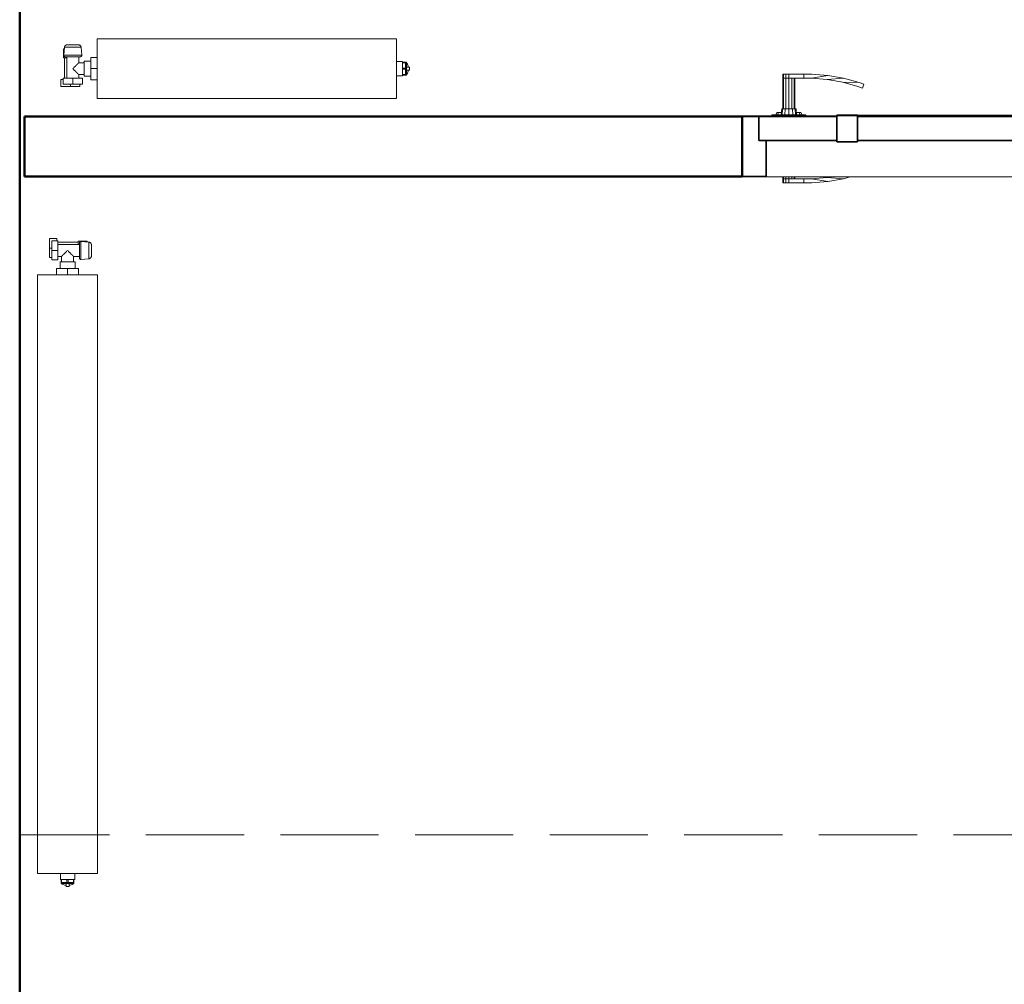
# Model space of a CAD drawing. Header units: millimetres. Extents: x 26623 to 48924, y 4737 to 39091.
# Tile 56 of 89: x 34063 to 35709, y 33718 to 35329. Entities that reach past the tile are written whole.
import ezdxf

# ---------------------------------------------------------------- set-up
doc = ezdxf.new("R2010")
doc.units = ezdxf.units.MM
doc.linetypes.add('ADSK_Скрыто', pattern=[300, 150, -150])
doc.linetypes.add('ADSK_Штриховая_ш3 п1_5', pattern=[225, 150, -75])
for name, color, linetype, lineweight in [('A-DETL-____-HDLN', 90, 'ADSK_Скрыто', 9), ('A-DETL-____-MBND', 5, 'ADSK_Штриховая_ш3 п1_5', 20), ('A-DOOR-____-MCUT', 31, 'Continuous', 35), ('A-DOOR-____-OTLN', 31, 'Continuous', 20), ('A-GENM-____-MCUT', 13, 'Continuous', 50), ('A-GENM-____-OTLN', 13, 'Continuous', 20), ('A-PART-____-OTLN', 2, 'Continuous', 20), ('A-WALL-____-MCUT', 113, 'Continuous', 50), ('A-WALL-____-OTLN', 113, 'Continuous', 20), ('M-EQPM-____-OTLN', 50, 'Continuous', 20), ('S-BEAM-____-OTLN', 12, 'Continuous', 20)]:
    doc.layers.add(name, color=color, linetype=linetype, lineweight=lineweight)

# ---------------------------------------------------------------- blocks, each defined once
blk = doc.blocks.new('Прямая форма - V line-611900-В_Этаж 03_Водопровод')
at = {"layer": 'A-DETL-____-MBND', "color": 253}
blk.add_line((150, 4604), (150, 6540), dxfattribs=at)
blk = doc.blocks.new('Прямая форма - BMR - 002-611901-В_Этаж 03_Водопровод')
blk.add_blockref('Прямая форма - V line-611900-В_Этаж 03_Водопровод', (0, 0))
blk = doc.blocks.new('Прямая форма - V line-612541-В_Этаж 03_Водопровод')
at = {"layer": 'A-WALL-____-MCUT', "color": 9}
blk.add_line((400, 0), (7702.2, 0), dxfattribs=at)
blk = doc.blocks.new('Прямая форма - SW - 019-612542-В_Этаж 03_Водопровод')
blk.add_blockref('Прямая форма - V line-612541-В_Этаж 03_Водопровод', (0, 0))
blk = doc.blocks.new('Прямая форма - V line-612839-В_Этаж 03_Водопровод')
at = {"layer": 'A-WALL-____-MCUT', "color": 9}
for p, q in [((2170, 0), (970.3, 0)), ((970.3, 0), (970.3, -100)), ((2170, -100), (2170, 0)), ((970.3, -100), (2170, -100))]:
    blk.add_line(p, q, dxfattribs=at)
blk = doc.blocks.new('Прямая форма - SW - 017-612840-В_Этаж 03_Водопровод')
blk.add_blockref('Прямая форма - V line-612839-В_Этаж 03_Водопровод', (0, 0))
blk = doc.blocks.new('Family - კარ1-612842-В_Этаж 03_Водопровод')
at = {"layer": 'A-GENM-____-MCUT', "lineweight": 9}
for p, q in [((400, 1), (-400, 1)), ((-400, 1), (-400, -101)), ((400, -101), (400, 1)), ((-400, -101), (400, -101))]:
    blk.add_line(p, q, dxfattribs=at)
blk = doc.blocks.new('Прямая форма - V line-608997-В_Этаж 03_Водопровод')
at = {"layer": 'A-DOOR-____-MCUT', "color": 53}
for p, q in [((-372, 0), (-400, 0)), ((-400, 0), (-400, -100)), ((-372, -40), (-372, 0)), ((-242, 0), (-372, 0)), ((-372, 0), (-372, -40)), ((-207, 2.5), (-242, 2.5)), ((-242, 2.5), (-242, -42.5)), ((-242, -40), (-242, 0)), ((-207, -42.5), (-207, 2.5)), ((207, 0), (-207, 0)), ((-207, 0), (-207, -40)), ((242, 2.5), (207, 2.5)), ((207, 2.5), (207, -42.5)), ((207, -40), (207, 0)), ((242, -42.5), (242, 2.5)), ((372, 0), (242, 0)), ((242, 0), (242, -40)), ((372, -40), (372, 0)), ((400, 0), (372, 0)), ((372, 0), (372, -40)), ((400, -100), (400, 0)), ((-360, -40), (-372, -40)), ((-372, -40), (-242, -40)), ((-360, -100), (-360, -40)), ((-242, -42.5), (-207, -42.5)), ((-207, -40), (207, -40)), ((207, -42.5), (242, -42.5)), ((242, -40), (372, -40)), ((372, -40), (360, -40)), ((360, -40), (360, -100)), ((-400, -100), (-360, -100)), ((360, -100), (400, -100))]:
    blk.add_line(p, q, dxfattribs=at)
at = {"layer": 'A-DOOR-____-OTLN', "color": 253}
for p, q in [((-332, 71), (-330.7, 71)), ((-332, 71), (-332, 64)), ((-330.7, 71), (-327, 71)), ((-330.7, 71), (-330.7, 64)), ((-327, 71), (-322, 71)), ((-327, 71), (-327, 64)), ((-322, 71), (-297, 71)), ((-322, 71), (-322, 64)), ((-297, 71), (-297, 64)), ((-283.6, 71), (-297, 71)), ((-297, 71), (-297, 64)), ((-283.9, 64), (-256.9, 68.7)), ((-256.9, 68.7), (-283.6, 71)), ((-230.5, 64), (-256.9, 68.7)), ((-332, 64), (-330.7, 64)), ((-332, 64), (-332, 13)), ((-330.7, 64), (-332, 64)), ((-330.7, 64), (-327, 64)), ((-330.7, 64), (-330.7, 13)), ((-327, 64), (-330.7, 64)), ((-327, 64), (-322, 64)), ((-327, 64), (-327, 13)), ((-322, 64), (-327, 64)), ((-322, 64), (-322, 13)), ((-297, 64), (-322, 64)), ((-317, 13), (-317, 64)), ((-313.3, 13), (-313.3, 64)), ((-312, 64), (-312, 13)), ((-297, 64), (-283.9, 64)), ((-257.8, 61.7), (-283.9, 64)), ((-257.8, 61.7), (-230.5, 64)), ((-232, 57.2), (-257.8, 61.7)), ((-206.7, 50.4), (-232, 57.2)), ((-204.6, 57.1), (-232, 57.2)), ((-230.5, 64), (-204.6, 57.1)), ((-198.8, 47.5), (-206.7, 50.4)), ((-204.6, 57.1), (-196.5, 54.1)), ((-196.5, 54.1), (-198.8, 47.5)), ((-293.5, 3), (-350.5, 3)), ((-350.5, 3), (-350.5, 1)), ((-344, 3), (-342, 7)), ((-342, 7), (-339.3, 7)), ((-341.1, 3), (-339.3, 7)), ((-339.3, 7), (-334.6, 7)), ((-335, 3), (-334, 13)), ((-334, 13), (-332.4, 13)), ((-333.3, 3), (-332.4, 13)), ((-332.4, 13), (-328, 13)), ((-328.5, 3), (-328, 13)), ((-328, 13), (-322, 13)), ((-322, 13), (-316, 13)), ((-322, 3), (-322, 13)), ((-316, 13), (-311.6, 13)), ((-315.5, 3), (-316, 13)), ((-311.6, 13), (-310, 13)), ((-311.6, 13), (-310.7, 3)), ((-310, 13), (-309, 3)), ((-309.4, 7), (-304.7, 7)), ((-304.7, 7), (-302, 7)), ((-304.7, 7), (-302.9, 3)), ((-302, 7), (-300, 3)), ((-293.5, 1), (-293.5, 3)), ((-207, 2.5), (-203.6, 2.5)), ((-203.6, 2.5), (-200.3, 2.5)), ((-203.6, 2.5), (-203.6, 1)), ((-200.3, 2.5), (-197, 2.5)), ((-200.3, 2.5), (-200.3, 1)), ((-197, 2.5), (-193.9, 2.5)), ((-197, 2.5), (-197, 1)), ((-193.9, 2.5), (-190.9, 2.5)), ((-193.9, 2.5), (-193.9, 1)), ((-190.9, 2.5), (-188, 2.5)), ((-190.9, 2.5), (-190.9, 1)), ((-188, 2.5), (-185.3, 2.5)), ((-188, 2.5), (-188, 1)), ((-185.3, 2.5), (-182.7, 2.5)), ((-185.3, 2.5), (-185.3, 1)), ((-182.7, 2.5), (-180.3, 2.5)), ((-182.7, 2.5), (-182.7, 1)), ((-180.3, 2.5), (-177.9, 2.5)), ((-180.3, 2.5), (-180.3, 1)), ((-177.9, 2.5), (-175.8, 2.5)), ((-177.9, 2.5), (-177.9, 1)), ((-175.8, 2.5), (-173.8, 2.5)), ((-175.8, 2.5), (-175.8, 1)), ((-173.8, 2.5), (-172, 2.5)), ((-173.8, 2.5), (-173.8, 1)), ((-172, 2.5), (0, 2.5)), ((-172, 2.5), (-172, 1)), ((0, 2.5), (172, 2.5)), ((172, 2.5), (173.8, 2.5)), ((172, 2.5), (172, 1)), ((173.8, 2.5), (175.8, 2.5)), ((173.8, 2.5), (173.8, 1)), ((175.8, 2.5), (177.9, 2.5)), ((175.8, 2.5), (175.8, 1)), ((177.9, 2.5), (180.3, 2.5)), ((177.9, 2.5), (177.9, 1)), ((180.3, 2.5), (182.7, 2.5)), ((180.3, 2.5), (180.3, 1)), ((182.7, 2.5), (185.3, 2.5)), ((182.7, 2.5), (182.7, 1)), ((185.3, 2.5), (188, 2.5)), ((185.3, 2.5), (185.3, 1)), ((188, 2.5), (190.9, 2.5)), ((188, 2.5), (188, 1)), ((190.9, 2.5), (193.9, 2.5)), ((190.9, 2.5), (190.9, 1)), ((193.9, 2.5), (197, 2.5)), ((193.9, 2.5), (193.9, 1)), ((197, 2.5), (200.3, 2.5)), ((197, 2.5), (197, 1)), ((200.3, 2.5), (203.6, 2.5)), ((200.3, 2.5), (200.3, 1)), ((203.6, 2.5), (207, 2.5)), ((203.6, 2.5), (203.6, 1)), ((-332, -101), (-332, -104)), ((-330.7, -104), (-332, -104)), ((-332, -104), (-330.7, -104)), ((-332, -104), (-332, -111)), ((-330.7, -111), (-332, -111)), ((-330.7, -101), (-330.7, -104)), ((-327, -104), (-330.7, -104)), ((-330.7, -104), (-327, -104)), ((-330.7, -104), (-330.7, -111)), ((-327, -111), (-330.7, -111)), ((-327, -101), (-327, -104)), ((-327, -104), (-322, -104)), ((-327, -104), (-322, -104)), ((-327, -104), (-327, -111)), ((-322, -111), (-327, -111)), ((-322, -101), (-322, -104)), ((-322, -104), (-297, -104)), ((-322, -104), (-322, -111)), ((-297, -111), (-322, -111)), ((-317, -104), (-317, -101)), ((-313.3, -104), (-313.3, -101)), ((-312, -101), (-312, -104)), ((-283.9, -104), (-297, -104)), ((-297, -104), (-297, -111)), ((-297, -104), (-297, -111)), ((-297, -111), (-283.6, -111)), ((-257.8, -101.7), (-283.9, -104)), ((-256.9, -108.7), (-283.9, -104)), ((-283.6, -111), (-256.9, -108.7)), ((-257.8, -101.7), (-253.7, -101)), ((-230.5, -104), (-257.8, -101.7)), ((-230.5, -104), (-256.9, -108.7)), ((-219.3, -101), (-230.5, -104))]:
    blk.add_line(p, q, dxfattribs=at)
blk = doc.blocks.new('Прямая форма - კარ1-613077-В_Этаж 03_Водопровод')
blk.add_blockref('Прямая форма - V line-608997-В_Этаж 03_Водопровод', (400, 100))
blk = doc.blocks.new('Прямая форма - Timber - Floor-613210-В_Этаж 03_Водопровод')
at = {"layer": 'A-DETL-____-MBND', "color": 253}
blk.add_line((199.9, -3940), (4403, -3940), dxfattribs=at)
blk = doc.blocks.new('Прямая форма - SLA - 009-613211-В_Этаж 03_Водопровод')
blk.add_blockref('Прямая форма - Timber - Floor-613210-В_Этаж 03_Водопровод', (0, 0))
blk = doc.blocks.new('Family - Timber - Floor-613219-В_Этаж 03_Водопровод')
at = {"layer": 'A-DETL-____-MBND', "color": 253}
blk.add_line((199.9, -3940), (4403, -3940), dxfattribs=at)
blk = doc.blocks.new('V line_ifc_RVT-1-В_Этаж 03_Водопровод')
at = {"layer": 'A-DOOR-____-OTLN', "color": 253, "lineweight": 20}
blk.add_blockref('Прямая форма - კარ1-613077-В_Этаж 03_Водопровод', (35271, 35067.6), dxfattribs=at)
at = {"layer": 'A-GENM-____-OTLN', "color": 253, "lineweight": 20}
blk.add_blockref('Прямая форма - SLA - 009-613211-В_Этаж 03_Водопровод', (33863.4, 37907.6), dxfattribs=at)
at = {"layer": 'A-GENM-____-OTLN', "color": 253, "lineweight": 20, "rotation": 180}
blk.add_blockref('Family - კარ1-612842-В_Этаж 03_Водопровод', (35671, 35067.6), dxfattribs=at)
at = {"layer": 'A-PART-____-OTLN', "color": 253, "lineweight": 20}
blk.add_blockref('Family - Timber - Floor-613219-В_Этаж 03_Водопровод', (33863.4, 37907.6), dxfattribs=at)
at = {"layer": 'A-WALL-____-OTLN', "color": 253, "lineweight": 20}
for name, p, rotation in [('Прямая форма - SW - 019-612542-В_Этаж 03_Водопровод', (34063.2, 30037.6), 90), ('Прямая форма - SW - 017-612840-В_Этаж 03_Водопровод', (36241.4, 35067.6), 180)]:
    blk.add_blockref(name, p, dxfattribs=dict(at, rotation=rotation))
at = {"layer": 'S-BEAM-____-OTLN', "color": 253, "lineweight": 20, "rotation": 90}
blk.add_blockref('Прямая форма - BMR - 002-611901-В_Этаж 03_Водопровод', (40603.2, 33817.6), dxfattribs=at)
blk = doc.blocks.new('ADSK_Радиатор универсальный_Боковое подключение_Клапаны - Радиатор 600х1000-V51-В_Этаж 03_Водопровод')
at = {"layer": 'A-DETL-____-HDLN', "flags": 128}
for points in [[(-550, 20), (-550, 20), (-550, 20), (-549.9, 20), (-549.9, 20), (-549.8, 20), (-549.7, 20)], [(-549.7, 20), (-549.8, 20), (-549.9, 20), (-549.9, 20), (-550, 20), (-550, 20), (-550, 20), (-550, 20)], [(-532, 20), (-532, 20), (-532, 20), (-532.1, 20), (-532.1, 20), (-532.2, 20), (-532.3, 20)], [(-532.2, 20), (-532.1, 20), (-532.1, 20), (-532, 20), (-532, 20), (-532, 20), (-532, 20)], [(-553.8, 0), (-553.9, 0), (-553.9, 0), (-554, 0), (-554, 0), (-554, 0)], [(-554, 0), (-554, 0), (-554, 0), (-553.9, 0), (-553.8, 0), (-553.7, 0)], [(-528, 0), (-528, 0), (-528, 0), (-528.1, 0), (-528.2, 0)], [(-528.2, 0), (-528.1, 0), (-528.1, 0), (-528, 0), (-528, 0), (-528, 0)]]:
    blk.add_lwpolyline(points, dxfattribs=at)
at = {"layer": 'M-EQPM-____-OTLN'}
for p, q in [((500, 30), (-500, 30)), ((-500, 30), (-500, -70)), ((-500, 30), (-500, -70)), ((500, 30), (-500, 30)), ((500, -70), (500, 30)), ((500, -70), (500, 30)), ((-556.5, 13), (-556.5, -2)), ((-555.2, 13), (-556.5, 13)), ((-554.9, 15.8), (-556, 2.3)), ((-526, 2.3), (-556, 2.3)), ((-527.1, 15.8), (-554.9, 15.8)), ((-526, 2.3), (-527.1, 15.8)), ((-556.5, -2), (-551, -2)), ((-555, -2), (-555, -36)), ((-551, 0), (-551, -36)), ((-531, 0), (-551, 0)), ((-531, -10), (-531, 0)), ((-522, -10), (-531, -10)), ((-511, -7.5), (-522, -7.5)), ((-522, -7.5), (-522, -32.5)), ((-511, -20), (-511, -1.5)), ((-511, -1.5), (-500, -1.5)), ((510, -8), (500, -8)), ((510, -9.1), (510, -8)), ((510, -9.2), (510, -10.1)), ((510, -9.2), (515, -9.2)), ((515, -10.1), (510, -10.1)), ((510, -18.9), (510, -10.2)), ((517, -9.2), (515, -9.2)), ((515, -10.1), (515, -9.2)), ((515, -10.1), (515, -19.1)), ((517, -30.8), (517, -9.2)), ((517, -9.5), (517, -9.2)), ((-531, -36), (-531, -30)), ((-531, -30), (-522, -30)), ((-522, -32.5), (-511, -32.5)), ((-511, -38.5), (-511, -20)), ((-511, -20), (-500, -20)), ((500, -32), (510, -32)), ((510, -19.1), (510, -20.9)), ((510, -19.1), (515, -19.1)), ((515, -20.9), (510, -20.9)), ((510, -29.8), (510, -21.1)), ((510, -29.9), (510, -30.8)), ((510, -29.9), (515, -29.9)), ((515, -30.8), (510, -30.8)), ((510, -32), (510, -30.9)), ((515, -20.9), (515, -19.1)), ((515, -20.9), (515, -29.9)), ((515, -30.8), (515, -29.9)), ((515, -30.8), (517, -30.8)), ((522, -17.5), (517, -17.5)), ((522, -22.5), (517, -22.5)), ((517, -30.8), (517, -30.5)), ((522, -22.5), (522, -17.5)), ((-561, -38), (-557, -38)), ((-561, -50), (-561, -38)), ((-557, -36), (-541, -36)), ((-557, -46), (-557, -36)), ((-541, -46), (-557, -46)), ((-545, -46), (-545, -50)), ((-541, -36), (-525, -36)), ((-541, -36), (-541, -46)), ((-525, -46), (-541, -46)), ((-529, -50), (-529, -46)), ((-525, -46), (-525, -36)), ((-511, -38.5), (-500, -38.5)), ((-545, -50), (-561, -50)), ((-529, -50), (-545, -50)), ((-500, -70), (500, -70)), ((-500, -70), (500, -70))]:
    blk.add_line(p, q, dxfattribs=at)
at = {"layer": 'M-EQPM-____-OTLN', "flags": 128}
for points in [[(-554.9, 15.8), (-554.9, 16), (-554.8, 16.2), (-554.8, 16.4), (-554.7, 16.6), (-554.7, 16.8), (-554.6, 17), (-554.5, 17.2), (-554.4, 17.4), (-554.3, 17.5), (-554.2, 17.7), (-554.1, 17.9), (-554, 18), (-553.9, 18.2), (-553.7, 18.3), (-553.6, 18.5), (-553.4, 18.6), (-553.3, 18.8), (-553.1, 18.9), (-553, 19), (-552.8, 19.1), (-552.7, 19.2), (-552.5, 19.3), (-552.3, 19.4), (-552.1, 19.5), (-551.9, 19.6), (-551.8, 19.7), (-551.6, 19.7), (-551.4, 19.8), (-551.2, 19.9), (-551, 19.9), (-550.8, 19.9), (-550.6, 20), (-550.4, 20), (-550.2, 20), (-550, 20)], [(-550, 20), (-550, 20), (-550, 20), (-549.9, 20), (-549.9, 20), (-549.8, 20), (-549.7, 20), (-549.6, 20), (-549.5, 20), (-549.4, 20), (-549.3, 20), (-549.1, 20), (-549, 20), (-548.8, 20), (-548.6, 20), (-548.4, 20), (-548.2, 20), (-548, 20), (-547.8, 20), (-547.5, 20), (-547.3, 20), (-547, 20), (-546.7, 20), (-546.5, 20), (-546.2, 20)], [(-532, 20), (-532, 20), (-532, 20), (-532.1, 20), (-532.1, 20), (-532.2, 20), (-532.3, 20), (-532.4, 20), (-532.5, 20), (-532.6, 20), (-532.7, 20), (-532.9, 20), (-533, 20), (-533.2, 20), (-533.4, 20), (-533.6, 20), (-533.8, 20), (-534, 20), (-534.2, 20), (-534.5, 20), (-534.7, 20), (-535, 20), (-535.3, 20), (-535.5, 20), (-535.8, 20), (-536.1, 20), (-536.4, 20), (-536.8, 20), (-537.1, 20), (-537.4, 20), (-537.7, 20), (-538.1, 20), (-538.4, 20), (-538.8, 20), (-539.1, 20), (-539.5, 20), (-539.8, 20), (-540.2, 20), (-540.5, 20), (-540.9, 20), (-541.3, 20), (-541.6, 20), (-542, 20), (-542.3, 20), (-542.7, 20), (-543, 20), (-543.4, 20), (-543.7, 20), (-544.1, 20), (-544.4, 20), (-544.7, 20), (-545.1, 20), (-545.4, 20), (-545.7, 20), (-546, 20), (-546.3, 20), (-546.6, 20), (-546.9, 20), (-547.1, 20), (-547.4, 20), (-547.6, 20), (-547.9, 20), (-548.1, 20), (-548.3, 20), (-548.5, 20), (-548.7, 20), (-548.9, 20), (-549.1, 20), (-549.2, 20), (-549.4, 20), (-549.5, 20), (-549.6, 20), (-549.7, 20), (-549.8, 20), (-549.9, 20), (-549.9, 20), (-550, 20), (-550, 20), (-550, 20), (-550, 20)], [(-535.7, 20), (-535.4, 20), (-535.1, 20), (-534.9, 20), (-534.6, 20), (-534.4, 20), (-534.1, 20), (-533.9, 20), (-533.7, 20), (-533.5, 20), (-533.3, 20), (-533.1, 20), (-532.9, 20), (-532.8, 20), (-532.6, 20), (-532.5, 20), (-532.4, 20), (-532.3, 20), (-532.2, 20), (-532.1, 20), (-532.1, 20), (-532, 20), (-532, 20), (-532, 20), (-532, 20)], [(-532, 20), (-531.8, 20), (-531.6, 20), (-531.4, 20), (-531.2, 19.9), (-531, 19.9), (-530.8, 19.9), (-530.6, 19.8), (-530.4, 19.7), (-530.2, 19.7), (-530.1, 19.6), (-529.9, 19.5), (-529.7, 19.4), (-529.5, 19.3), (-529.3, 19.2), (-529.2, 19.1), (-529, 19), (-528.9, 18.9), (-528.7, 18.8), (-528.6, 18.6), (-528.4, 18.5), (-528.3, 18.3), (-528.1, 18.2), (-528, 18), (-527.9, 17.9), (-527.8, 17.7), (-527.7, 17.5), (-527.6, 17.4), (-527.5, 17.2), (-527.4, 17), (-527.3, 16.8), (-527.3, 16.6), (-527.2, 16.4), (-527.2, 16.2), (-527.1, 16), (-527.1, 15.8)], [(-554, 0), (-554.1, 0), (-554.2, 0), (-554.2, 0), (-554.3, 0), (-554.4, 0), (-554.5, 0.1), (-554.6, 0.1), (-554.6, 0.1), (-554.7, 0.1), (-554.8, 0.2), (-554.9, 0.2), (-554.9, 0.2), (-555, 0.3), (-555.1, 0.3), (-555.1, 0.3), (-555.2, 0.4), (-555.3, 0.4), (-555.3, 0.5), (-555.4, 0.6), (-555.4, 0.6), (-555.5, 0.7), (-555.5, 0.7), (-555.6, 0.8), (-555.6, 0.9), (-555.7, 0.9), (-555.7, 1), (-555.8, 1.1), (-555.8, 1.1), (-555.8, 1.2), (-555.9, 1.3), (-555.9, 1.4), (-555.9, 1.4), (-555.9, 1.5), (-556, 1.6), (-556, 1.7), (-556, 1.7), (-556, 1.8), (-556, 1.9), (-556, 2), (-556, 2.1), (-556, 2.1), (-556, 2.2), (-556, 2.3), (-556, 2.3)], [(-526, 2.3), (-526, 2.3), (-526, 2.2), (-526, 2.1), (-526, 2), (-526, 1.9), (-526, 1.9), (-526, 1.8), (-526, 1.7), (-526, 1.6), (-526.1, 1.5), (-526.1, 1.5), (-526.1, 1.4), (-526.1, 1.3), (-526.1, 1.2), (-526.2, 1.2), (-526.2, 1.1), (-526.3, 1), (-526.3, 1), (-526.3, 0.9), (-526.4, 0.8), (-526.4, 0.8), (-526.5, 0.7), (-526.5, 0.6), (-526.6, 0.6), (-526.6, 0.5), (-526.7, 0.5), (-526.8, 0.4), (-526.8, 0.4), (-526.9, 0.3), (-527, 0.3), (-527, 0.2), (-527.1, 0.2), (-527.2, 0.2), (-527.3, 0.1), (-527.3, 0.1), (-527.4, 0.1), (-527.5, 0.1), (-527.6, 0), (-527.6, 0), (-527.7, 0), (-527.8, 0), (-527.9, 0), (-528, 0), (-528, 0)], [(-550.6, 0), (-550.9, 0), (-551.3, 0), (-551.6, 0), (-551.9, 0), (-552.1, 0), (-552.4, 0), (-552.6, 0), (-552.9, 0), (-553.1, 0), (-553.2, 0), (-553.4, 0), (-553.6, 0), (-553.7, 0), (-553.8, 0), (-553.9, 0), (-553.9, 0), (-554, 0), (-554, 0), (-554, 0)], [(-554, 0), (-554, 0), (-554, 0), (-553.9, 0), (-553.8, 0), (-553.7, 0), (-553.6, 0), (-553.5, 0), (-553.3, 0), (-553.2, 0), (-553, 0), (-552.8, 0), (-552.5, 0), (-552.3, 0), (-552, 0), (-551.7, 0), (-551.4, 0), (-551.1, 0), (-550.8, 0), (-550.4, 0), (-550.1, 0), (-549.7, 0), (-549.3, 0), (-548.9, 0), (-548.5, 0), (-548, 0), (-547.6, 0), (-547.1, 0), (-546.7, 0), (-546.2, 0), (-545.7, 0), (-545.2, 0), (-544.7, 0), (-544.2, 0), (-543.7, 0), (-543.2, 0), (-542.7, 0), (-542.2, 0), (-541.7, 0), (-541.1, 0), (-540.6, 0), (-540.1, 0), (-539.6, 0), (-539.1, 0), (-538.6, 0), (-538, 0), (-537.5, 0), (-537, 0), (-536.6, 0), (-536.1, 0), (-535.6, 0), (-535.1, 0), (-534.7, 0), (-534.2, 0), (-533.8, 0), (-533.3, 0), (-532.9, 0), (-532.5, 0), (-532.1, 0), (-531.8, 0), (-531.4, 0), (-531.1, 0), (-530.7, 0), (-530.4, 0), (-530.1, 0), (-529.9, 0), (-529.6, 0), (-529.4, 0), (-529.1, 0), (-528.9, 0), (-528.8, 0), (-528.6, 0), (-528.4, 0), (-528.3, 0), (-528.2, 0), (-528.1, 0), (-528.1, 0), (-528, 0), (-528, 0), (-528, 0)], [(-528, 0), (-528, 0), (-528, 0), (-528.1, 0), (-528.2, 0), (-528.3, 0), (-528.4, 0), (-528.5, 0), (-528.7, 0), (-528.8, 0), (-529, 0), (-529.2, 0), (-529.5, 0), (-529.7, 0), (-530, 0), (-530.3, 0), (-530.6, 0), (-530.9, 0), (-531.2, 0)], [(515, -9.2), (515.5, -9.3), (516, -9.4)], [(517, -10.1), (517.8, -11), (518.6, -12.5), (519.6, -15.7), (519.8, -17.5)], [(515, -30.8), (515.5, -30.7), (516, -30.6)], [(517, -29.9), (517.8, -29), (518.6, -27.5), (519.6, -24.3), (519.8, -22.5)]]:
    blk.add_lwpolyline(points, dxfattribs=at)
at = {"layer": 'M-EQPM-____-OTLN'}
for points, knots in [([(-541, -20), (-540.4, -19.4), (-539.1, -18.1), (-537.5, -16.5), (-536.4, -15.4), (-535.8, -14.8), (-535.4, -14.4), (-535, -14), (-534.5, -13.5), (-534.1, -13.1), (-533.7, -12.7), (-533.4, -12.4), (-533, -12), (-532.7, -11.7), (-532.3, -11.3), (-532, -11.1), (-531.8, -10.8), (-531.6, -10.5), (-531.4, -10.4), (-531.2, -10.2), (-531, -10.1), (-531, -10), (-531, -10)], [0, 0, 0, 0, 0.142857, 0.285714, 0.357143, 0.392857, 0.428571, 0.464286, 0.5, 0.535714, 0.571429, 0.607143, 0.642857, 0.678571, 0.714286, 0.75, 0.785714, 0.821429, 0.857143, 0.892857, 0.928571, 1, 1, 1, 1]), ([(-531, -30), (-531, -30), (-531, -29.9), (-531.2, -29.8), (-531.4, -29.6), (-531.6, -29.5), (-531.8, -29.2), (-532, -28.9), (-532.3, -28.7), (-532.7, -28.3), (-533, -28), (-533.4, -27.6), (-533.7, -27.3), (-534.1, -26.9), (-534.7, -26.3), (-535.2, -25.8), (-535.8, -25.2), (-536.4, -24.6), (-537.5, -23.5), (-539.1, -21.9), (-540.4, -20.6), (-541, -20)], [0, 0, 0, 0, 0.071429, 0.107143, 0.142857, 0.178571, 0.214286, 0.25, 0.285714, 0.321429, 0.357143, 0.392857, 0.428571, 0.464286, 0.5, 0.571429, 0.607143, 0.642857, 0.714286, 0.857143, 1, 1, 1, 1])]:
    blk.add_open_spline(points, degree=3, knots=knots, dxfattribs=at)
blk = doc.blocks.new('ADSK_Радиатор универсальный_Боковое подключение_Клапаны - Радиатор 600х500-1673239-В_Этаж 03_Водопровод')
at = {"layer": 'A-DETL-____-HDLN', "flags": 128}
for points in [[(-300, 20), (-300, 20), (-300, 20), (-299.9, 20), (-299.9, 20), (-299.8, 20), (-299.7, 20)], [(-299.7, 20), (-299.8, 20), (-299.9, 20), (-299.9, 20), (-300, 20), (-300, 20), (-300, 20), (-300, 20)], [(-282, 20), (-282, 20), (-282, 20), (-282.1, 20), (-282.1, 20), (-282.2, 20), (-282.3, 20)], [(-282.2, 20), (-282.1, 20), (-282.1, 20), (-282, 20), (-282, 20), (-282, 20), (-282, 20)], [(-303.8, 0), (-303.9, 0), (-303.9, 0), (-304, 0), (-304, 0), (-304, 0)], [(-304, 0), (-304, 0), (-304, 0), (-303.9, 0), (-303.8, 0), (-303.7, 0)], [(-278, 0), (-278, 0), (-278, 0), (-278.1, 0), (-278.2, 0)], [(-278.2, 0), (-278.1, 0), (-278.1, 0), (-278, 0), (-278, 0), (-278, 0)]]:
    blk.add_lwpolyline(points, dxfattribs=at)
at = {"layer": 'M-EQPM-____-OTLN'}
for p, q in [((250, 30), (-250, 30)), ((-250, 30), (-250, -70)), ((-250, 30), (-250, -70)), ((250, 30), (-250, 30)), ((250, -70), (250, 30)), ((250, -70), (250, 30)), ((-306.5, 13), (-306.5, -2)), ((-305.2, 13), (-306.5, 13)), ((-304.9, 15.8), (-306, 2.3)), ((-276, 2.3), (-306, 2.3)), ((-277.1, 15.8), (-304.9, 15.8)), ((-301, 0), (-301, -36)), ((-281, -10), (-281, 0)), ((-276, 2.3), (-277.1, 15.8)), ((-306.5, -2), (-301, -2)), ((-305, -2), (-305, -36)), ((-281, 0), (-301, 0)), ((-272, -10), (-281, -10)), ((-261, -7.5), (-272, -7.5)), ((-272, -7.5), (-272, -32.5)), ((-261, -20), (-261, -1.5)), ((-261, -1.5), (-250, -1.5)), ((260, -8), (250, -8)), ((260, -9.1), (260, -8)), ((260, -9.2), (260, -10.1)), ((260, -9.2), (265, -9.2)), ((265, -10.1), (260, -10.1)), ((260, -18.9), (260, -10.2)), ((267, -9.2), (265, -9.2)), ((265, -10.1), (265, -9.2)), ((265, -10.1), (265, -19.1)), ((267, -30.8), (267, -9.2)), ((267, -9.5), (267, -9.2)), ((-281, -36), (-281, -30)), ((-281, -30), (-272, -30)), ((-272, -32.5), (-261, -32.5)), ((-261, -38.5), (-261, -20)), ((-261, -20), (-250, -20)), ((250, -32), (260, -32)), ((260, -19.1), (260, -20.9)), ((260, -19.1), (265, -19.1)), ((265, -20.9), (260, -20.9)), ((260, -29.8), (260, -21.1)), ((260, -29.9), (260, -30.8)), ((260, -29.9), (265, -29.9)), ((265, -30.8), (260, -30.8)), ((260, -32), (260, -30.9)), ((265, -20.9), (265, -19.1)), ((265, -20.9), (265, -29.9)), ((265, -30.8), (265, -29.9)), ((265, -30.8), (267, -30.8)), ((272, -17.5), (267, -17.5)), ((272, -22.5), (267, -22.5)), ((267, -30.8), (267, -30.5)), ((272, -22.5), (272, -17.5)), ((-311, -38), (-307, -38)), ((-311, -50), (-311, -38)), ((-307, -36), (-291, -36)), ((-307, -46), (-307, -36)), ((-291, -46), (-307, -46)), ((-295, -46), (-295, -50)), ((-291, -36), (-275, -36)), ((-291, -36), (-291, -46)), ((-275, -46), (-291, -46)), ((-279, -50), (-279, -46)), ((-275, -46), (-275, -36)), ((-261, -38.5), (-250, -38.5)), ((-295, -50), (-311, -50)), ((-279, -50), (-295, -50)), ((-250, -70), (250, -70)), ((-250, -70), (250, -70))]:
    blk.add_line(p, q, dxfattribs=at)
at = {"layer": 'M-EQPM-____-OTLN', "flags": 128}
for points in [[(-304.9, 15.8), (-304.9, 16), (-304.8, 16.2), (-304.8, 16.4), (-304.7, 16.6), (-304.7, 16.8), (-304.6, 17), (-304.5, 17.2), (-304.4, 17.4), (-304.3, 17.5), (-304.2, 17.7), (-304.1, 17.9), (-304, 18), (-303.9, 18.2), (-303.7, 18.3), (-303.6, 18.5), (-303.4, 18.6), (-303.3, 18.8), (-303.1, 18.9), (-303, 19), (-302.8, 19.1), (-302.7, 19.2), (-302.5, 19.3), (-302.3, 19.4), (-302.1, 19.5), (-301.9, 19.6), (-301.8, 19.7), (-301.6, 19.7), (-301.4, 19.8), (-301.2, 19.9), (-301, 19.9), (-300.8, 19.9), (-300.6, 20), (-300.4, 20), (-300.2, 20), (-300, 20)], [(-300, 20), (-300, 20), (-300, 20), (-299.9, 20), (-299.9, 20), (-299.8, 20), (-299.7, 20), (-299.6, 20), (-299.5, 20), (-299.4, 20), (-299.3, 20), (-299.1, 20), (-299, 20), (-298.8, 20), (-298.6, 20), (-298.4, 20), (-298.2, 20), (-298, 20), (-297.8, 20), (-297.5, 20), (-297.3, 20), (-297, 20), (-296.7, 20), (-296.5, 20), (-296.2, 20)], [(-282, 20), (-282, 20), (-282, 20), (-282.1, 20), (-282.1, 20), (-282.2, 20), (-282.3, 20), (-282.4, 20), (-282.5, 20), (-282.6, 20), (-282.7, 20), (-282.9, 20), (-283, 20), (-283.2, 20), (-283.4, 20), (-283.6, 20), (-283.8, 20), (-284, 20), (-284.2, 20), (-284.5, 20), (-284.7, 20), (-285, 20), (-285.3, 20), (-285.5, 20), (-285.8, 20), (-286.1, 20), (-286.4, 20), (-286.8, 20), (-287.1, 20), (-287.4, 20), (-287.7, 20), (-288.1, 20), (-288.4, 20), (-288.8, 20), (-289.1, 20), (-289.5, 20), (-289.8, 20), (-290.2, 20), (-290.5, 20), (-290.9, 20), (-291.3, 20), (-291.6, 20), (-292, 20), (-292.3, 20), (-292.7, 20), (-293, 20), (-293.4, 20), (-293.7, 20), (-294.1, 20), (-294.4, 20), (-294.7, 20), (-295.1, 20), (-295.4, 20), (-295.7, 20), (-296, 20), (-296.3, 20), (-296.6, 20), (-296.9, 20), (-297.1, 20), (-297.4, 20), (-297.6, 20), (-297.9, 20), (-298.1, 20), (-298.3, 20), (-298.5, 20), (-298.7, 20), (-298.9, 20), (-299.1, 20), (-299.2, 20), (-299.4, 20), (-299.5, 20), (-299.6, 20), (-299.7, 20), (-299.8, 20), (-299.9, 20), (-299.9, 20), (-300, 20), (-300, 20), (-300, 20), (-300, 20)], [(-285.7, 20), (-285.4, 20), (-285.1, 20), (-284.9, 20), (-284.6, 20), (-284.4, 20), (-284.1, 20), (-283.9, 20), (-283.7, 20), (-283.5, 20), (-283.3, 20), (-283.1, 20), (-282.9, 20), (-282.8, 20), (-282.6, 20), (-282.5, 20), (-282.4, 20), (-282.3, 20), (-282.2, 20), (-282.1, 20), (-282.1, 20), (-282, 20), (-282, 20), (-282, 20), (-282, 20)], [(-282, 20), (-281.8, 20), (-281.6, 20), (-281.4, 20), (-281.2, 19.9), (-281, 19.9), (-280.8, 19.9), (-280.6, 19.8), (-280.4, 19.7), (-280.2, 19.7), (-280.1, 19.6), (-279.9, 19.5), (-279.7, 19.4), (-279.5, 19.3), (-279.3, 19.2), (-279.2, 19.1), (-279, 19), (-278.9, 18.9), (-278.7, 18.8), (-278.6, 18.6), (-278.4, 18.5), (-278.3, 18.3), (-278.1, 18.2), (-278, 18), (-277.9, 17.9), (-277.8, 17.7), (-277.7, 17.5), (-277.6, 17.4), (-277.5, 17.2), (-277.4, 17), (-277.3, 16.8), (-277.3, 16.6), (-277.2, 16.4), (-277.2, 16.2), (-277.1, 16), (-277.1, 15.8)], [(-304, 0), (-304.1, 0), (-304.2, 0), (-304.2, 0), (-304.3, 0), (-304.4, 0), (-304.5, 0.1), (-304.6, 0.1), (-304.6, 0.1), (-304.7, 0.1), (-304.8, 0.2), (-304.9, 0.2), (-304.9, 0.2), (-305, 0.3), (-305.1, 0.3), (-305.1, 0.3), (-305.2, 0.4), (-305.3, 0.4), (-305.3, 0.5), (-305.4, 0.6), (-305.4, 0.6), (-305.5, 0.7), (-305.5, 0.7), (-305.6, 0.8), (-305.6, 0.9), (-305.7, 0.9), (-305.7, 1), (-305.8, 1.1), (-305.8, 1.1), (-305.8, 1.2), (-305.9, 1.3), (-305.9, 1.4), (-305.9, 1.4), (-305.9, 1.5), (-306, 1.6), (-306, 1.7), (-306, 1.7), (-306, 1.8), (-306, 1.9), (-306, 2), (-306, 2.1), (-306, 2.1), (-306, 2.2), (-306, 2.3), (-306, 2.3)], [(-300.6, 0), (-300.9, 0), (-301.3, 0), (-301.6, 0), (-301.9, 0), (-302.1, 0), (-302.4, 0), (-302.6, 0), (-302.9, 0), (-303.1, 0), (-303.2, 0), (-303.4, 0), (-303.6, 0), (-303.7, 0), (-303.8, 0), (-303.9, 0), (-303.9, 0), (-304, 0), (-304, 0), (-304, 0)], [(-304, 0), (-304, 0), (-304, 0), (-303.9, 0), (-303.8, 0), (-303.7, 0), (-303.6, 0), (-303.5, 0), (-303.3, 0), (-303.2, 0), (-303, 0), (-302.8, 0), (-302.5, 0), (-302.3, 0), (-302, 0), (-301.7, 0), (-301.4, 0), (-301.1, 0), (-300.8, 0), (-300.4, 0), (-300.1, 0), (-299.7, 0), (-299.3, 0), (-298.9, 0), (-298.5, 0), (-298, 0), (-297.6, 0), (-297.1, 0), (-296.7, 0), (-296.2, 0), (-295.7, 0), (-295.2, 0), (-294.7, 0), (-294.2, 0), (-293.7, 0), (-293.2, 0), (-292.7, 0), (-292.2, 0), (-291.7, 0), (-291.1, 0), (-290.6, 0), (-290.1, 0), (-289.6, 0), (-289.1, 0), (-288.6, 0), (-288, 0), (-287.5, 0), (-287, 0), (-286.6, 0), (-286.1, 0), (-285.6, 0), (-285.1, 0), (-284.7, 0), (-284.2, 0), (-283.8, 0), (-283.3, 0), (-282.9, 0), (-282.5, 0), (-282.1, 0), (-281.8, 0), (-281.4, 0), (-281.1, 0), (-280.7, 0), (-280.4, 0), (-280.1, 0), (-279.9, 0), (-279.6, 0), (-279.4, 0), (-279.1, 0), (-278.9, 0), (-278.8, 0), (-278.6, 0), (-278.4, 0), (-278.3, 0), (-278.2, 0), (-278.1, 0), (-278.1, 0), (-278, 0), (-278, 0), (-278, 0)], [(-278, 0), (-278, 0), (-278, 0), (-278.1, 0), (-278.2, 0), (-278.3, 0), (-278.4, 0), (-278.5, 0), (-278.7, 0), (-278.8, 0), (-279, 0), (-279.2, 0), (-279.5, 0), (-279.7, 0), (-280, 0), (-280.3, 0), (-280.6, 0), (-280.9, 0), (-281.2, 0)], [(-276, 2.3), (-276, 2.3), (-276, 2.2), (-276, 2.1), (-276, 2), (-276, 1.9), (-276, 1.9), (-276, 1.8), (-276, 1.7), (-276, 1.6), (-276.1, 1.5), (-276.1, 1.5), (-276.1, 1.4), (-276.1, 1.3), (-276.1, 1.2), (-276.2, 1.2), (-276.2, 1.1), (-276.3, 1), (-276.3, 1), (-276.3, 0.9), (-276.4, 0.8), (-276.4, 0.8), (-276.5, 0.7), (-276.5, 0.6), (-276.6, 0.6), (-276.6, 0.5), (-276.7, 0.5), (-276.8, 0.4), (-276.8, 0.4), (-276.9, 0.3), (-277, 0.3), (-277, 0.2), (-277.1, 0.2), (-277.2, 0.2), (-277.3, 0.1), (-277.3, 0.1), (-277.4, 0.1), (-277.5, 0.1), (-277.6, 0), (-277.6, 0), (-277.7, 0), (-277.8, 0), (-277.9, 0), (-278, 0), (-278, 0)], [(265, -9.2), (265.5, -9.3), (266, -9.4)], [(267, -10.1), (267.8, -11), (268.6, -12.5), (269.6, -15.7), (269.8, -17.5)], [(265, -30.8), (265.5, -30.7), (266, -30.6)], [(267, -29.9), (267.8, -29), (268.6, -27.5), (269.6, -24.3), (269.8, -22.5)]]:
    blk.add_lwpolyline(points, dxfattribs=at)
at = {"layer": 'M-EQPM-____-OTLN'}
for points, knots in [([(-291, -20), (-290.4, -19.4), (-289.1, -18.1), (-287.5, -16.5), (-286.4, -15.4), (-285.8, -14.8), (-285.4, -14.4), (-285, -14), (-284.5, -13.5), (-284.1, -13.1), (-283.7, -12.7), (-283.4, -12.4), (-283, -12), (-282.7, -11.7), (-282.3, -11.3), (-282, -11.1), (-281.8, -10.8), (-281.6, -10.5), (-281.4, -10.4), (-281.2, -10.2), (-281, -10.1), (-281, -10), (-281, -10)], [0, 0, 0, 0, 0.142857, 0.285714, 0.357143, 0.392857, 0.428571, 0.464286, 0.5, 0.535714, 0.571429, 0.607143, 0.642857, 0.678571, 0.714286, 0.75, 0.785714, 0.821429, 0.857143, 0.892857, 0.928571, 1, 1, 1, 1]), ([(-281, -30), (-281, -30), (-281, -29.9), (-281.2, -29.8), (-281.4, -29.6), (-281.6, -29.5), (-281.8, -29.2), (-282, -28.9), (-282.3, -28.7), (-282.7, -28.3), (-283, -28), (-283.4, -27.6), (-283.7, -27.3), (-284.1, -26.9), (-284.7, -26.3), (-285.2, -25.8), (-285.8, -25.2), (-286.4, -24.6), (-287.5, -23.5), (-289.1, -21.9), (-290.4, -20.6), (-291, -20)], [0, 0, 0, 0, 0.071429, 0.107143, 0.142857, 0.178571, 0.214286, 0.25, 0.285714, 0.321429, 0.357143, 0.392857, 0.428571, 0.464286, 0.5, 0.571429, 0.607143, 0.642857, 0.714286, 0.857143, 1, 1, 1, 1])]:
    blk.add_open_spline(points, degree=3, knots=knots, dxfattribs=at)

msp = doc.modelspace()

# ---------------------------------------------------------------- block references
at = {"lineweight": 9}
msp.add_blockref('V line_ifc_RVT-1-В_Этаж 03_Водопровод', (0, 0), dxfattribs=at)
at = {"layer": 'A-DETL-____-HDLN'}
msp.add_blockref('ADSK_Радиатор универсальный_Боковое подключение_Клапаны - Радиатор 600х500-1673239-В_Этаж 03_Водопровод', (34443, 35267.6), dxfattribs=at)
at = {"layer": 'A-DETL-____-HDLN', "rotation": 270.0000468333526}
msp.add_blockref('ADSK_Радиатор универсальный_Боковое подключение_Клапаны - Радиатор 600х1000-V51-В_Этаж 03_Водопровод', (34163.2, 34402.9), dxfattribs=at)

doc.saveas('drawing.dxf')
